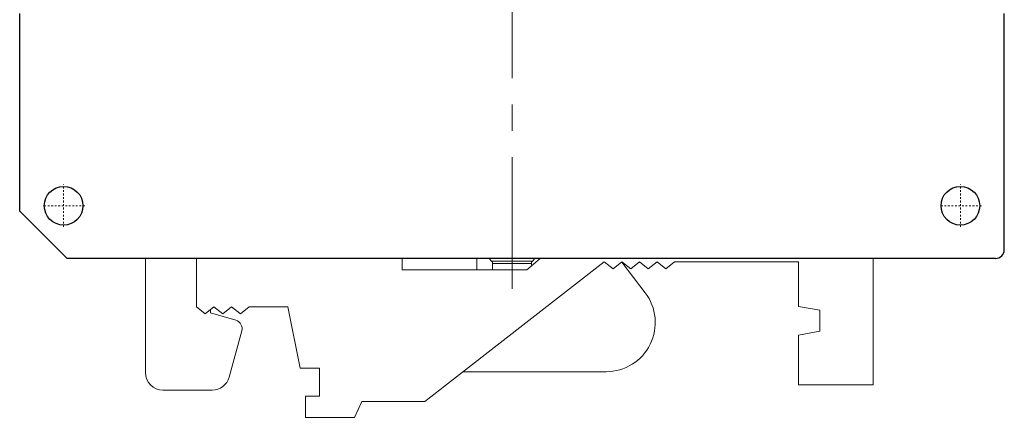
# Model space of a CAD drawing. Header units: inches. Extents: x 10161 to 10458, y -1741 to -1531.
# Tile 3 of 15: x 10308 to 10364, y -1673 to -1650. Entities that reach past the tile are written whole.
import ezdxf

# ---------------------------------------------------------------- set-up
doc = ezdxf.new("R2010")
doc.units = ezdxf.units.IN
doc.header["$MEASUREMENT"] = 0
doc.linetypes.add('CENTER', pattern=[2, 1.25, -0.25, 0.25, -0.25])
doc.layers.get('0').update_dxf_attribs({"lineweight": 30})
for name, color, linetype, lineweight in [('center', 1, 'CENTER', 9), ('MARK', 4, 'Continuous', 13), ('注解', 3, 'Continuous', 13)]:
    doc.layers.add(name, color=color, linetype=linetype, lineweight=lineweight)

msp = doc.modelspace()

# ---------------------------------------------------------------- linework, layer by layer
for p, q in [((10308.22, -1661.354), (10308.22, -1650.111)), ((10364.22, -1663.554), (10364.22, -1650.111)), ((10308.22, -1661.354), (10310.92, -1664.054)), ((10363.72, -1664.054), (10310.92, -1664.054))]:
    msp.add_line(p, q)
for centre in [(10310.72, -1661.054), (10361.72, -1661.054)]:
    msp.add_circle(centre, 1.1)
msp.add_arc((10363.72, -1663.554), 0.5, 270, 0)
at = {"layer": 'center', "ltscale": 6}
msp.add_line((10336.22, -1665.784), (10336.22, -1611.188), dxfattribs=at)
at = {"layer": 'center', "ltscale": 0.04}
for p, q in [((10310.72, -1662.263), (10310.72, -1659.845)), ((10361.72, -1662.263), (10361.72, -1659.845)), ((10311.916, -1661.054), (10309.524, -1661.054)), ((10362.916, -1661.054), (10360.524, -1661.054))]:
    msp.add_line(p, q, dxfattribs=at)
at = {"layer": 'MARK'}
for p, q in [((10335.063, -1664.201), (10337.377, -1664.201)), ((10335.12, -1664.342), (10337.32, -1664.342))]:
    msp.add_line(p, q, dxfattribs=at)
at = {"layer": '注解'}
for p, q in [((10315.37, -1664.054), (10315.37, -1670.554)), ((10318.27, -1664.054), (10318.27, -1666.804)), ((10329.97, -1664.704), (10329.97, -1664.054)), ((10331.27, -1672.204), (10341.47, -1664.254)), ((10334.22, -1664.704), (10334.22, -1664.054)), ((10334.917, -1664.054), (10335.063, -1664.201)), ((10337.823, -1664.054), (10337.07, -1664.704)), ((10337.523, -1664.054), (10337.377, -1664.201)), ((10341.47, -1664.254), (10341.97, -1664.654)), ((10341.97, -1664.654), (10342.47, -1664.254)), ((10343.797, -1666.006), (10342.464, -1664.258)), ((10342.47, -1664.254), (10342.97, -1664.654)), ((10342.97, -1664.654), (10343.47, -1664.254)), ((10343.47, -1664.254), (10343.97, -1664.654)), ((10343.97, -1664.654), (10344.47, -1664.254)), ((10344.47, -1664.254), (10344.97, -1664.654)), ((10344.97, -1664.654), (10345.47, -1664.254)), ((10345.47, -1664.254), (10352.52, -1664.254)), ((10352.52, -1664.254), (10352.52, -1666.792)), ((10356.77, -1671.254), (10356.77, -1664.054)), ((10337.07, -1664.704), (10329.97, -1664.704)), ((10335.12, -1664.342), (10335.12, -1664.704)), ((10337.32, -1664.342), (10337.32, -1664.488)), ((10318.27, -1666.804), (10318.77, -1667.204)), ((10318.77, -1667.204), (10319.27, -1666.804)), ((10319.07, -1667.154), (10319.07, -1666.964)), ((10319.27, -1666.804), (10319.77, -1667.204)), ((10319.77, -1667.204), (10320.27, -1666.804)), ((10320.27, -1666.804), (10320.77, -1667.204)), ((10320.77, -1667.204), (10321.27, -1666.804)), ((10321.27, -1666.804), (10323.47, -1666.804)), ((10323.47, -1666.804), (10324.17, -1670.304)), ((10352.52, -1666.792), (10353.72, -1667.004)), ((10353.72, -1667.004), (10353.72, -1668.204)), ((10320.51, -1667.574), (10319.07, -1667.154)), ((10320.135, -1670.817), (10320.852, -1668.185)), ((10353.72, -1668.204), (10352.52, -1668.415)), ((10352.52, -1668.415), (10352.52, -1671.254)), ((10324.17, -1670.304), (10325.27, -1670.304)), ((10325.27, -1670.304), (10325.27, -1671.904)), ((10333.451, -1670.504), (10341.57, -1670.504)), ((10316.37, -1671.554), (10319.17, -1671.554)), ((10352.52, -1671.254), (10356.77, -1671.254)), ((10324.47, -1671.904), (10324.47, -1673.104)), ((10325.27, -1671.904), (10324.47, -1671.904)), ((10327.27, -1673.104), (10327.67, -1672.204)), ((10327.67, -1672.204), (10331.27, -1672.204)), ((10324.47, -1673.104), (10327.27, -1673.104))]:
    msp.add_line(p, q, dxfattribs=at)
for centre, radius, start, end in [((10334.92, -1664.342), 0.2, 0, 44.5593), ((10337.52, -1664.342), 0.2, 135.4407, 180), ((10341.57, -1667.704), 2.8, 270, 37.323), ((10320.37, -1668.054), 0.5, 344.7465, 73.7398), ((10316.37, -1670.554), 1, 180, 270), ((10319.17, -1670.554), 1, 270, 344.7465)]:
    msp.add_arc(centre, radius, start, end, dxfattribs=at)

doc.saveas('drawing.dxf')
